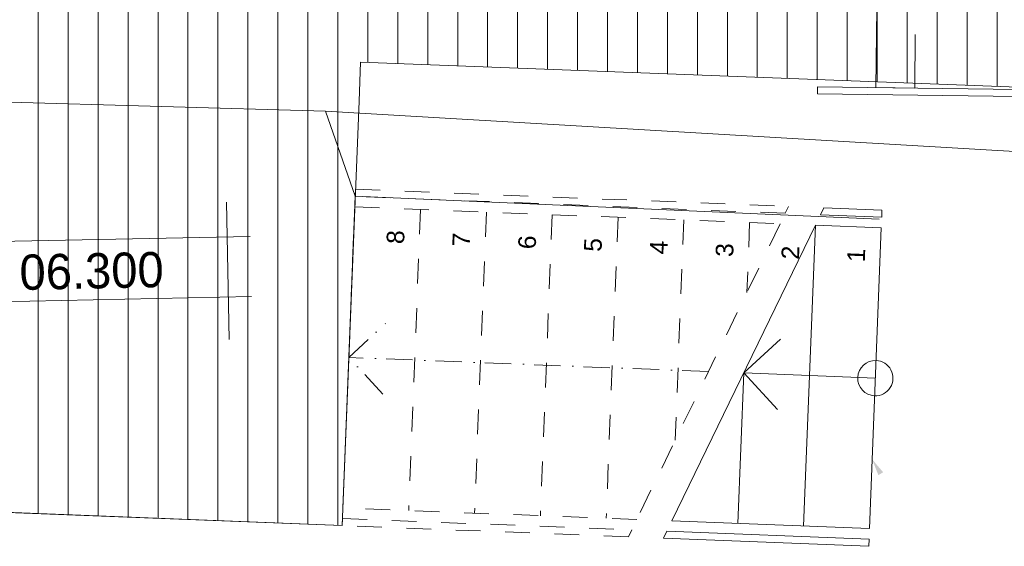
# Model space of a CAD drawing. Header units: millimetres. Extents: x -115474967 to 444143, y -74377 to 241828222.
# Tile 77 of 256: x -23618 to -18032, y 34935 to 37920. Entities that reach past the tile are written whole.
import ezdxf
from ezdxf.enums import TextEntityAlignment as Align

# ---------------------------------------------------------------- set-up
doc = ezdxf.new("R2010")
doc.units = ezdxf.units.MM
doc.header["$MEASUREMENT"] = 0
for name, pattern in [('Dashed', [280, 140, -140]), ('Dot & Dashed', [280, 150, -60, 0, -70]), ('PHANTOM', [2.5, 1.25, -0.25, 0.25, -0.25, 0.25, -0.25])]:
    doc.linetypes.add(name, pattern=pattern)
doc.layers.add('00-3 Elev 04', color=8, linetype='Continuous')
doc.layers.add('00-5 Grid 01', color=9, linetype='PHANTOM')
doc.layers.add('A_STAIRS_Pen_No__5', color=7, linetype='Continuous', lineweight=5)
doc.layers.add('A_STAIRS_Pen_No__7', color=7, linetype='Continuous', lineweight=5, true_color=0x3f3f3f)
doc.styles.add('GENERATED_STYLE_1', font='GOTHIC.TTF')
doc.styles.add('GENERATED_STYLE_2', font='arial.ttf')

# ---------------------------------------------------------------- blocks, each defined once
blk = doc.blocks.new('Steel Pan Stair 20[66]', base_point=(351852.2, 74667.7))
at = {"layer": 'A_STAIRS_Pen_No__5', "color": 7, "linetype": 'Dot & Dashed', "lineweight": 5}
for p, q in [((348902.7, 75738.3), (349110.4, 75930.3)), ((349094.7, 75530.6), (348902.7, 75738.3)), ((350943.1, 75658), (348902.7, 75738.3))]:
    blk.add_line(p, q, dxfattribs=at)
at = {"layer": 'A_STAIRS_Pen_No__5', "color": 7, "linetype": 'Continuous', "lineweight": 5}
for p, q in [((351143, 75650.2), (351350.7, 75842.2)), ((351335, 75442.5), (351143, 75650.2)), ((351889.7, 75620.8), (351143, 75650.2))]:
    blk.add_line(p, q, dxfattribs=at)
for start, end in [(87.7467, 267.7467), (267.7467, 87.7467)]:
    blk.add_arc((351889.7, 75620.8), 100, start, end, dxfattribs=at)
at = {"layer": 'A_STAIRS_Pen_No__7', "color": 250, "linetype": 'Dashed', "lineweight": 5, "true_color": 0x3f3f3f}
for p, q in [((348938.6, 76651.4), (348940.2, 76691.4)), ((351378.7, 76555.4), (348938.6, 76651.4)), ((348940.2, 76691.4), (351397.7, 76594.7)), ((348869.1, 74885.2), (348936.2, 76591.5)), ((348936.2, 76591.5), (351350.1, 76496.5)), ((351397.7, 76594.7), (351378.7, 76555.4)), ((349309.6, 76576.8), (349242.5, 74870.5)), ((349683, 76562.1), (349615.9, 74855.8)), ((350056.4, 76547.4), (349989.3, 74841.1)), ((350429.8, 76532.7), (350362.6, 74826.4)), ((351350.1, 76496.5), (350536.2, 74819.6)), ((350803.2, 76518), (350754, 75268.4)), ((351176.5, 76503.3), (351160.9, 76106.8)), ((350536.2, 74819.6), (348869.1, 74885.2)), ((348865.2, 74785.3), (348866.7, 74825.2)), ((348866.7, 74825.2), (350507.6, 74760.7)), ((350488.5, 74721.4), (348865.2, 74785.3)), ((350507.6, 74760.7), (350488.5, 74721.4))]:
    blk.add_line(p, q, dxfattribs=at)
at = {"layer": 'A_STAIRS_Pen_No__7', "color": 250, "linetype": 'Continuous', "lineweight": 5, "true_color": 0x3f3f3f}
for p, q in [((351549.9, 76488.6), (351482.8, 74782.3)), ((351923.3, 76473.9), (351856.2, 74767.7)), ((351143, 75650.2), (351109.4, 74797))]:
    blk.add_line(p, q, dxfattribs=at)
at = {"layer": 'A_STAIRS_Pen_No__7', "color": 250, "linetype": 'Continuous', "lineweight": 5, "true_color": 0x3f3f3f, "flags": 128}
for points in [[(351927.2, 76573.8), (351925.7, 76533.9), (351578.5, 76547.5), (351597.6, 76586.8)], [(351923.3, 76473.9), (351856.2, 74767.7), (350736, 74811.7), (351549.9, 76488.6)], [(351853.8, 74707.7), (351852.2, 74667.7), (350688.4, 74713.5), (350707.4, 74752.8)]]:
    blk.add_lwpolyline(points, close=True, dxfattribs=at)
at = {"layer": 'A_STAIRS_Pen_No__7', "color": 250, "lineweight": 5, "true_color": 0x3f3f3f, "style": 'GENERATED_STYLE_2'}
for tag, p in [('nStartNumbering_7', (349119, 76461.3)), ('nStartNumbering_6', (349492.4, 76446.6)), ('nStartNumbering_5', (349865.8, 76431.9)), ('nStartNumbering_4', (350239.2, 76417.3)), ('nStartNumbering_3', (350612.5, 76402.6)), ('nStartNumbering_2', (350985.9, 76387.9)), ('nStartNumbering_1', (351359.3, 76373.2)), ('nStartNumbering_0', (351732.7, 76358.5))]:
    blk.add_attdef(tag, text='', height=100, rotation=87.7467, dxfattribs=at).set_placement(p, align=Align.TOP_RIGHT)

msp = doc.modelspace()

# ---------------------------------------------------------------- hatches: boundary and pattern name
at = {"layer": '00-5 Grid 01', "linetype": 'ByBlock', "lineweight": 0, "true_color": 0xc7c8ca}
h = msp.add_hatch(dxfattribs=at)
h.set_pattern_fill('PATTERN__DECK_II', color=9, style=0, pattern_type=2)
h.set_pattern_definition([(90, (-370653.1, -39732.55), (-170, 0), [])])
h.paths.add_polyline_path([(-24791.2793, 38155.42772), (-24899.99028, 35175.17037), (-21787.91622, 35052.7176), (-21692.45372, 37459.02348), (-21683.66339, 37680.6016), (-12732.89904, 37340.2223), (-12604.53983, 38030.72146), (-24630.48216, 38153.8315)])

# ---------------------------------------------------------------- linework, layer by layer
at = {"layer": '00-5 Grid 01', "color": 9, "linetype": 'ByBlock', "lineweight": 0, "true_color": 0xc7c8ca}
for p, q in [((-21882.20248, 37401.16606), (-24691.3394, 37480.85136)), ((-21714.44451, 36919.96209), (-21882.20248, 37401.16606)), ((-12876.5848, 36877.36983), (-21882.20248, 37401.16606)), ((-22428.90874, 36107.7157), (-22444.9296, 36885.25416)), ((-21787.91616, 35052.71762), (-21714.44451, 36919.96209)), ((-18742.14185, 36789.51319), (-21714.44451, 36919.96209)), ((-24135.95384, 36654.44264), (-22309.69509, 36692.07196)), ((-24128.92207, 36313.17076), (-22302.66332, 36350.80007)), ((-21787.91616, 35052.71762), (-24899.99028, 35175.17037))]:
    msp.add_line(p, q, dxfattribs=at)
for points in [[(-18749.28377, 38438.63065), (-18760.1818, 37535.39911)], [(-18540.19781, 37532.74487), (-18536.53377, 37836.42152)], [(-19090.77261, 37539.87786), (-19091.30041, 37499.88135)], [(-12114.79995, 37447.82132), (-19090.77261, 37539.87786)], [(-19091.30041, 37499.88135), (-12115.32775, 37407.8248)], [(-18760.1818, 37535.39911), (-18540.19781, 37532.74487)]]:
    msp.add_lwpolyline(points, dxfattribs=at)
msp.add_lwpolyline([(-24791.2793, 38155.42772), (-24899.99028, 35175.17037), (-21787.91622, 35052.7176), (-21692.45372, 37459.02348), (-21683.66339, 37680.6016), (-12732.89904, 37340.2223), (-12604.53983, 38030.72146), (-24630.48216, 38153.8315)], close=True, dxfattribs=at)
msp.add_solid([(-18746.15786, 35338.47244), (-18781.45614, 35428.08118), (-18719.00358, 35354.76425)], dxfattribs=at)

# ---------------------------------------------------------------- block references
at = {"layer": '00-3 Elev 04'}
ref = msp.add_blockref('Steel Pan Stair 20[66]', (-18800.85052, 34935.18352), dxfattribs=at)
ref.add_attrib('nStartNumbering', '1', dxfattribs={"layer": 'A_STAIRS_Pen_No__7', "color": 250, "lineweight": 5, "true_color": 0x3f3f3f, "height": 100, "rotation": 87.74670674, "style": 'GENERATED_STYLE_2'}).set_placement((-18920.40438, 36625.94201), align=Align.TOP_RIGHT)
ref.add_attrib('nStartNumbering_1', '2', dxfattribs={"layer": 'A_STAIRS_Pen_No__7', "color": 250, "lineweight": 5, "true_color": 0x3f3f3f, "height": 100, "rotation": 87.74670674, "style": 'GENERATED_STYLE_2'}).set_placement((-19293.78759, 36640.63377), align=Align.TOP_RIGHT)
ref.add_attrib('nStartNumbering_2', '3', dxfattribs={"layer": 'A_STAIRS_Pen_No__7', "color": 250, "lineweight": 5, "true_color": 0x3f3f3f, "height": 100, "rotation": 87.74670674, "style": 'GENERATED_STYLE_2'}).set_placement((-19667.1708, 36655.32553), align=Align.TOP_RIGHT)
ref.add_attrib('nStartNumbering_3', '4', dxfattribs={"layer": 'A_STAIRS_Pen_No__7', "color": 250, "lineweight": 5, "true_color": 0x3f3f3f, "height": 100, "rotation": 87.74670674, "style": 'GENERATED_STYLE_2'}).set_placement((-20040.55402, 36670.01729), align=Align.TOP_RIGHT)
ref.add_attrib('nStartNumbering_4', '5', dxfattribs={"layer": 'A_STAIRS_Pen_No__7', "color": 250, "lineweight": 5, "true_color": 0x3f3f3f, "height": 100, "rotation": 87.74670674, "style": 'GENERATED_STYLE_2'}).set_placement((-20413.93723, 36684.70905), align=Align.TOP_RIGHT)
ref.add_attrib('nStartNumbering_5', '6', dxfattribs={"layer": 'A_STAIRS_Pen_No__7', "color": 250, "lineweight": 5, "true_color": 0x3f3f3f, "height": 100, "rotation": 87.74670674, "style": 'GENERATED_STYLE_2'}).set_placement((-20787.32044, 36699.40081), align=Align.TOP_RIGHT)
ref.add_attrib('nStartNumbering_6', '7', dxfattribs={"layer": 'A_STAIRS_Pen_No__7', "color": 250, "lineweight": 5, "true_color": 0x3f3f3f, "height": 100, "rotation": 87.74670674, "style": 'GENERATED_STYLE_2'}).set_placement((-21160.70366, 36714.09258), align=Align.TOP_RIGHT)
ref.add_attrib('nStartNumbering_7', '8', dxfattribs={"layer": 'A_STAIRS_Pen_No__7', "color": 250, "lineweight": 5, "true_color": 0x3f3f3f, "height": 100, "rotation": 87.74670674, "style": 'GENERATED_STYLE_2'}).set_placement((-21534.08687, 36728.78434), align=Align.TOP_RIGHT)

# ---------------------------------------------------------------- texts
at = {"layer": '00-5 Grid 01', "color": 9, "linetype": 'ByBlock', "lineweight": 0, "true_color": 0xc7c8ca, "insert": (-23209.91526, 36494.97992), "char_height": 200, "attachment_point": 5, "rotation": 1.18038905, "style": 'GENERATED_STYLE_1'}
msp.add_mtext('\\A1;{\\pqc;\\fCentury Gothic|b0|i0|c0|p34;06.\\fCentury Gothic|b0|i0|c0|p34;30\\fCentury Gothic|b0|i0|c0|p34;0}', dxfattribs=at)

doc.saveas('drawing.dxf')
